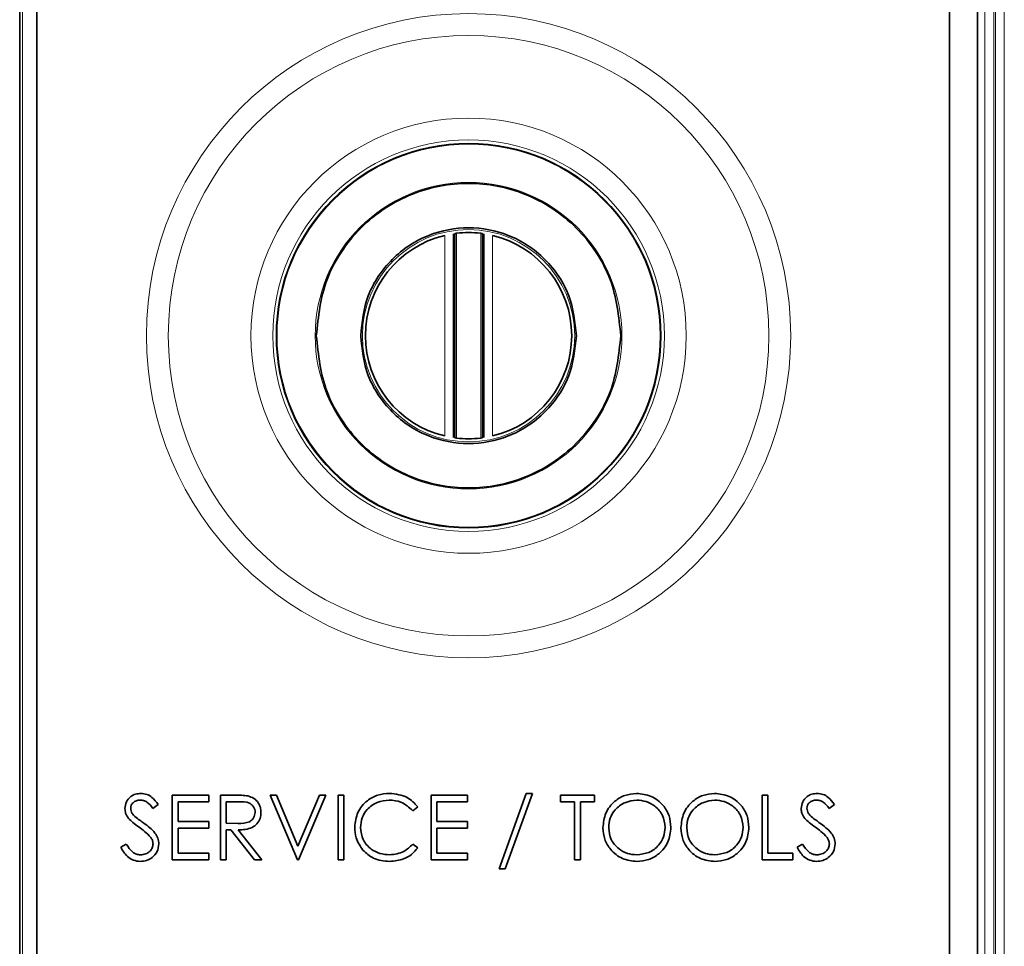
# Model space of a CAD drawing. Header units: millimetres. Extents: x 0 to 1118, y 0 to 864.
# Tile 11 of 85: x 209 to 228, y 182 to 199. Entities that reach past the tile are written whole.
import ezdxf

# ---------------------------------------------------------------- set-up
doc = ezdxf.new("R2010")
doc.units = ezdxf.units.MM

msp = doc.modelspace()

# ---------------------------------------------------------------- linework, layer by layer
at = {"color": 7, "linetype": 'Continuous', "lineweight": 18}
for p, q in [((209.12, 240.11), (209.12, 146.722)), ((227.479, 160.076), (227.479, 226.743)), ((227.645, 226.743), (227.645, 160.076)), ((227.681, 160.076), (227.681, 226.743)), ((227.848, 226.699), (227.848, 160.12)), ((217.396, 195.37), (217.396, 191.463)), ((217.858, 191.463), (217.858, 195.37)), ((217.172, 195.33), (217.172, 191.503)), ((218.082, 191.503), (218.082, 195.33))]:
    msp.add_line(p, q, dxfattribs=at)
at = {"color": 7, "linetype": 'Continuous', "lineweight": 35}
for p, q in [((209.064, 239.841), (209.064, 146.991)), ((209.39, 239.508), (209.39, 147.325)), ((226.804, 230.25), (226.804, 156.583)), ((227.337, 230.25), (227.337, 156.583)), ((217.338, 191.471), (217.338, 195.362)), ((217.363, 195.365), (217.363, 191.468)), ((217.891, 191.468), (217.891, 195.365)), ((217.916, 195.362), (217.916, 191.471)), ((211.973, 184.651), (212.67, 184.651)), ((211.973, 183.416), (211.973, 184.651)), ((212.67, 184.651), (212.67, 184.525)), ((212.892, 184.651), (213.139, 184.651)), ((212.892, 183.416), (212.892, 184.651)), ((213.841, 184.651), (213.96, 184.651)), ((214.364, 183.416), (213.841, 184.651)), ((213.96, 184.651), (214.372, 183.678)), ((214.372, 183.678), (214.783, 184.651)), ((214.902, 184.651), (214.38, 183.416)), ((214.783, 184.651), (214.902, 184.651)), ((215.139, 184.651), (215.25, 184.651)), ((215.139, 183.416), (215.139, 184.651)), ((215.25, 184.651), (215.25, 183.416)), ((216.912, 184.651), (217.609, 184.651)), ((216.912, 183.416), (216.912, 184.651)), ((217.609, 184.651), (217.609, 184.525)), ((218.21, 183.242), (218.727, 184.683)), ((218.844, 184.683), (218.327, 183.242)), ((218.727, 184.683), (218.844, 184.683)), ((219.382, 184.651), (220.031, 184.651)), ((219.382, 184.525), (219.382, 184.651)), ((220.031, 184.651), (220.031, 184.525)), ((223.228, 184.651), (223.339, 184.651)), ((223.228, 183.416), (223.228, 184.651)), ((223.339, 184.651), (223.339, 183.543)), ((211.704, 184.474), (211.604, 184.398)), ((212.084, 184.525), (212.084, 184.145)), ((212.67, 184.525), (212.084, 184.525)), ((213.002, 184.525), (213.002, 184.113)), ((213.234, 184.525), (213.002, 184.525)), ((217.023, 184.525), (217.023, 184.145)), ((217.609, 184.525), (217.023, 184.525)), ((219.651, 184.525), (219.382, 184.525)), ((219.651, 183.416), (219.651, 184.525)), ((219.762, 184.525), (219.762, 183.416)), ((220.031, 184.525), (219.762, 184.525)), ((224.606, 184.474), (224.505, 184.398)), ((216.659, 184.425), (216.562, 184.35)), ((212.084, 184.145), (212.67, 184.145)), ((212.67, 184.145), (212.67, 184.018)), ((213.002, 184.113), (213.228, 184.111)), ((217.023, 184.145), (217.609, 184.145)), ((217.609, 184.145), (217.609, 184.018)), ((212.084, 184.018), (212.084, 183.543)), ((212.67, 184.018), (212.084, 184.018)), ((213.002, 183.986), (213.002, 183.416)), ((213.092, 183.986), (213.002, 183.986)), ((213.546, 183.416), (213.092, 183.986)), ((213.229, 183.986), (213.683, 183.416)), ((217.023, 184.018), (217.023, 183.543)), ((217.609, 184.018), (217.023, 184.018)), ((210.992, 183.655), (211.096, 183.717)), ((216.562, 183.717), (216.659, 183.644)), ((223.893, 183.655), (223.998, 183.717)), ((212.084, 183.543), (212.67, 183.543)), ((212.67, 183.543), (212.67, 183.416)), ((217.023, 183.543), (217.609, 183.543)), ((217.609, 183.543), (217.609, 183.416)), ((223.339, 183.543), (223.814, 183.543)), ((223.814, 183.543), (223.814, 183.416)), ((212.67, 183.416), (211.973, 183.416)), ((213.002, 183.416), (212.892, 183.416)), ((213.683, 183.416), (213.546, 183.416)), ((214.38, 183.416), (214.364, 183.416)), ((215.25, 183.416), (215.139, 183.416)), ((217.609, 183.416), (216.912, 183.416)), ((219.762, 183.416), (219.651, 183.416)), ((223.814, 183.416), (223.228, 183.416)), ((218.327, 183.242), (218.21, 183.242))]:
    msp.add_line(p, q, dxfattribs=at)
at = {"color": 7, "linetype": 'Continuous', "lineweight": 18}
for radius in [6.145, 5.728, 4.152, 3.735, 3.654, 2.926, 2.025]:
    msp.add_circle((217.627, 193.416), radius, dxfattribs=at)
at = {"color": 7, "linetype": 'Continuous', "lineweight": 35}
msp.add_circle((217.627, 193.416), 3.667, dxfattribs=at)
for start, end in [(83.2551, 96.7449), (103.3904, 256.6096), (283.3904, 76.6096), (263.2551, 276.7449)]:
    msp.add_arc((217.627, 193.416), 1.967, start, end, dxfattribs=at)
for points, knots in [([(214.722, 193.416), (214.761, 193.782), (214.821, 194.344), (215.183, 195.021), (215.558, 195.485), (216.023, 195.863), (216.699, 196.213), (217.627, 196.392), (218.555, 196.213), (219.231, 195.863), (219.696, 195.485), (220.071, 195.021), (220.434, 194.344), (220.493, 193.782), (220.532, 193.416)], [0, 0, 0, 0, 0.119728, 0.18418, 0.25, 0.31582, 0.380272, 0.5, 0.619728, 0.68418, 0.75, 0.81582, 0.880272, 1, 1, 1, 1]), ([(219.685, 193.416), (219.658, 193.675), (219.615, 194.074), (219.359, 194.553), (219.093, 194.882), (218.763, 195.15), (218.284, 195.398), (217.627, 195.524), (216.97, 195.398), (216.491, 195.15), (216.161, 194.882), (215.895, 194.553), (215.639, 194.074), (215.596, 193.675), (215.569, 193.416)], [0, 0, 0, 0, 0.119728, 0.18418, 0.25, 0.31582, 0.380272, 0.5, 0.619728, 0.68418, 0.75, 0.81582, 0.880272, 1, 1, 1, 1]), ([(217.363, 195.365), (217.363, 195.365), (217.364, 195.365), (217.37, 195.366), (217.378, 195.367), (217.388, 195.369), (217.394, 195.369), (217.396, 195.37)], [0, 0, 0, 0, 0.2148798, 0.4297249, 0.6455434, 0.8631693, 1, 1, 1, 1]), ([(217.858, 195.37), (217.862, 195.369), (217.869, 195.368), (217.879, 195.367), (217.887, 195.366), (217.891, 195.365), (217.891, 195.365), (217.891, 195.365)], [0, 0, 0, 0, 0.219155, 0.438326, 0.656972, 0.874006, 1, 1, 1, 1]), ([(220.532, 193.416), (220.493, 193.051), (220.434, 192.489), (220.071, 191.812), (219.696, 191.348), (219.231, 190.97), (218.555, 190.619), (217.627, 190.441), (216.699, 190.619), (216.023, 190.97), (215.558, 191.348), (215.183, 191.812), (214.821, 192.489), (214.761, 193.051), (214.722, 193.416)], [0, 0, 0, 0, 0.119728, 0.18418, 0.25, 0.31582, 0.380272, 0.5, 0.619728, 0.68418, 0.75, 0.81582, 0.880272, 1, 1, 1, 1]), ([(215.569, 193.416), (215.596, 193.158), (215.639, 192.759), (215.895, 192.28), (216.161, 191.951), (216.491, 191.683), (216.97, 191.435), (217.627, 191.309), (218.284, 191.435), (218.763, 191.683), (219.093, 191.951), (219.359, 192.28), (219.615, 192.759), (219.658, 193.158), (219.685, 193.416)], [0, 0, 0, 0, 0.119728, 0.18418, 0.25, 0.31582, 0.380272, 0.5, 0.619728, 0.68418, 0.75, 0.81582, 0.880272, 1, 1, 1, 1]), ([(217.396, 191.463), (217.392, 191.464), (217.385, 191.465), (217.375, 191.466), (217.367, 191.467), (217.363, 191.468), (217.363, 191.468), (217.363, 191.468)], [0, 0, 0, 0, 0.219155, 0.438326, 0.656972, 0.874006, 1, 1, 1, 1]), ([(217.891, 191.468), (217.891, 191.468), (217.89, 191.467), (217.884, 191.467), (217.876, 191.466), (217.866, 191.464), (217.86, 191.464), (217.858, 191.463)], [0, 0, 0, 0, 0.2148798, 0.4297249, 0.6455434, 0.8631693, 1, 1, 1, 1]), ([(211.071, 184.395), (211.077, 184.438), (211.087, 184.526), (211.171, 184.622), (211.272, 184.674), (211.341, 184.68), (211.375, 184.683)], [0, 0, 0, 0, 0.2794749, 0.5588027, 0.7793576, 1, 1, 1, 1]), ([(211.375, 184.683), (211.413, 184.679), (211.49, 184.672), (211.609, 184.599), (211.668, 184.521), (211.704, 184.474)], [0, 0, 0, 0, 0.279803, 0.55949, 1, 1, 1, 1]), ([(213.139, 184.651), (213.191, 184.651), (213.285, 184.652), (213.378, 184.64), (213.418, 184.634)], [0, 0, 0, 0, 0.56024, 1, 1, 1, 1]), ([(215.456, 184.041), (215.467, 184.138), (215.49, 184.331), (215.673, 184.543), (215.892, 184.666), (216.044, 184.677), (216.12, 184.683)], [0, 0, 0, 0, 0.279505, 0.559095, 0.779381, 1, 1, 1, 1]), ([(216.12, 184.683), (216.239, 184.67), (216.451, 184.647), (216.595, 184.493), (216.659, 184.425)], [0, 0, 0, 0, 0.559511, 1, 1, 1, 1]), ([(220.189, 184.028), (220.201, 184.124), (220.223, 184.314), (220.393, 184.531), (220.606, 184.66), (220.755, 184.675), (220.83, 184.683)], [0, 0, 0, 0, 0.2797387, 0.5593295, 0.779683, 1, 1, 1, 1]), ([(220.83, 184.683), (220.927, 184.673), (221.12, 184.652), (221.337, 184.478), (221.468, 184.262), (221.481, 184.11), (221.487, 184.034)], [0, 0, 0, 0, 0.279729, 0.559332, 0.779581, 1, 1, 1, 1]), ([(221.677, 184.028), (221.689, 184.124), (221.711, 184.314), (221.881, 184.531), (222.094, 184.66), (222.243, 184.675), (222.318, 184.683)], [0, 0, 0, 0, 0.2797387, 0.5593295, 0.779683, 1, 1, 1, 1]), ([(222.318, 184.683), (222.415, 184.673), (222.608, 184.652), (222.825, 184.478), (222.956, 184.262), (222.969, 184.11), (222.975, 184.034)], [0, 0, 0, 0, 0.279729, 0.559332, 0.779581, 1, 1, 1, 1]), ([(223.972, 184.395), (223.978, 184.438), (223.989, 184.526), (224.073, 184.622), (224.174, 184.674), (224.242, 184.68), (224.277, 184.683)], [0, 0, 0, 0, 0.279475, 0.558803, 0.779358, 1, 1, 1, 1]), ([(224.277, 184.683), (224.315, 184.679), (224.391, 184.672), (224.51, 184.599), (224.569, 184.521), (224.606, 184.474)], [0, 0, 0, 0, 0.279803, 0.55949, 1, 1, 1, 1]), ([(211.363, 184.556), (211.338, 184.554), (211.288, 184.55), (211.227, 184.512), (211.188, 184.459), (211.184, 184.42), (211.182, 184.4)], [0, 0, 0, 0, 0.280299, 0.559832, 0.7799, 1, 1, 1, 1]), ([(211.604, 184.398), (211.569, 184.443), (211.521, 184.505), (211.429, 184.551), (211.385, 184.554), (211.363, 184.556)], [0, 0, 0, 0, 0.559847, 0.779867, 1, 1, 1, 1]), ([(213.556, 184.321), (213.555, 184.339), (213.552, 184.375), (213.528, 184.425), (213.493, 184.467), (213.402, 184.527), (213.308, 184.526), (213.234, 184.525)], [0, 0, 0, 0, 0.125309, 0.250633, 0.375962, 0.501337, 1, 1, 1, 1]), ([(213.418, 184.634), (213.457, 184.622), (213.535, 184.596), (213.616, 184.513), (213.661, 184.417), (213.665, 184.353), (213.667, 184.321)], [0, 0, 0, 0, 0.279853, 0.559492, 0.7796, 1, 1, 1, 1]), ([(216.113, 184.556), (216.035, 184.547), (215.877, 184.529), (215.693, 184.395), (215.584, 184.219), (215.572, 184.095), (215.567, 184.033)], [0, 0, 0, 0, 0.279864, 0.559496, 0.779666, 1, 1, 1, 1]), ([(216.562, 184.35), (216.491, 184.417), (216.363, 184.536), (216.19, 184.55), (216.113, 184.556)], [0, 0, 0, 0, 0.5583875, 1, 1, 1, 1]), ([(220.836, 184.556), (220.758, 184.546), (220.602, 184.526), (220.423, 184.388), (220.317, 184.213), (220.306, 184.09), (220.3, 184.029)], [0, 0, 0, 0, 0.279635, 0.559347, 0.77963, 1, 1, 1, 1]), ([(221.376, 184.035), (221.367, 184.113), (221.348, 184.27), (221.198, 184.44), (221.02, 184.538), (220.897, 184.55), (220.836, 184.556)], [0, 0, 0, 0, 0.2794636, 0.5588542, 0.7794754, 1, 1, 1, 1]), ([(222.324, 184.556), (222.246, 184.546), (222.09, 184.526), (221.911, 184.388), (221.805, 184.213), (221.794, 184.09), (221.788, 184.029)], [0, 0, 0, 0, 0.279635, 0.559347, 0.77963, 1, 1, 1, 1]), ([(222.864, 184.035), (222.855, 184.113), (222.836, 184.27), (222.686, 184.44), (222.508, 184.538), (222.385, 184.55), (222.324, 184.556)], [0, 0, 0, 0, 0.279464, 0.558854, 0.779475, 1, 1, 1, 1]), ([(224.264, 184.556), (224.239, 184.554), (224.189, 184.55), (224.129, 184.512), (224.089, 184.459), (224.085, 184.42), (224.083, 184.4)], [0, 0, 0, 0, 0.280299, 0.559832, 0.7799, 1, 1, 1, 1]), ([(224.505, 184.398), (224.471, 184.443), (224.422, 184.505), (224.331, 184.551), (224.286, 184.554), (224.264, 184.556)], [0, 0, 0, 0, 0.559847, 0.779867, 1, 1, 1, 1]), ([(211.14, 184.207), (211.118, 184.239), (211.079, 184.296), (211.074, 184.364), (211.071, 184.395)], [0, 0, 0, 0, 0.559822, 1, 1, 1, 1]), ([(211.182, 184.4), (211.183, 184.383), (211.187, 184.348), (211.213, 184.291), (211.244, 184.26), (211.263, 184.24)], [0, 0, 0, 0, 0.279819, 0.559807, 1, 1, 1, 1]), ([(213.228, 184.111), (213.304, 184.111), (213.4, 184.111), (213.493, 184.172), (213.542, 184.229), (213.551, 184.284), (213.556, 184.321)], [0, 0, 0, 0, 0.499878, 0.625551, 0.751198, 1, 1, 1, 1]), ([(213.667, 184.321), (213.664, 184.282), (213.658, 184.204), (213.596, 184.1), (213.457, 183.996), (213.323, 183.99), (213.229, 183.986)], [0, 0, 0, 0, 0.187115, 0.373967, 0.560898, 1, 1, 1, 1]), ([(224.041, 184.207), (224.02, 184.239), (223.981, 184.296), (223.975, 184.364), (223.972, 184.395)], [0, 0, 0, 0, 0.559822, 1, 1, 1, 1]), ([(224.083, 184.4), (224.085, 184.383), (224.088, 184.348), (224.114, 184.291), (224.146, 184.26), (224.165, 184.24)], [0, 0, 0, 0, 0.279819, 0.559807, 1, 1, 1, 1]), ([(211.343, 184.039), (211.302, 184.067), (211.23, 184.118), (211.168, 184.18), (211.14, 184.207)], [0, 0, 0, 0, 0.560415, 1, 1, 1, 1]), ([(211.263, 184.24), (211.294, 184.217), (211.348, 184.174), (211.405, 184.135), (211.429, 184.117)], [0, 0, 0, 0, 0.559906, 1, 1, 1, 1]), ([(211.429, 184.117), (211.507, 184.06), (211.615, 183.98), (211.706, 183.832), (211.716, 183.756), (211.72, 183.719)], [0, 0, 0, 0, 0.560137, 0.780269, 1, 1, 1, 1]), ([(224.244, 184.039), (224.203, 184.067), (224.132, 184.118), (224.069, 184.18), (224.041, 184.207)], [0, 0, 0, 0, 0.560415, 1, 1, 1, 1]), ([(224.165, 184.24), (224.195, 184.217), (224.249, 184.174), (224.306, 184.135), (224.331, 184.117)], [0, 0, 0, 0, 0.559906, 1, 1, 1, 1]), ([(224.331, 184.117), (224.408, 184.06), (224.516, 183.98), (224.608, 183.832), (224.617, 183.756), (224.621, 183.719)], [0, 0, 0, 0, 0.560137, 0.780269, 1, 1, 1, 1]), ([(211.565, 183.842), (211.527, 183.883), (211.459, 183.955), (211.378, 184.013), (211.343, 184.039)], [0, 0, 0, 0, 0.55951, 1, 1, 1, 1]), ([(215.613, 183.601), (215.561, 183.675), (215.47, 183.809), (215.46, 183.97), (215.456, 184.041)], [0, 0, 0, 0, 0.5590202, 1, 1, 1, 1]), ([(215.567, 184.033), (215.576, 183.953), (215.595, 183.793), (215.75, 183.621), (215.933, 183.525), (216.058, 183.516), (216.121, 183.511)], [0, 0, 0, 0, 0.279431, 0.558928, 0.779287, 1, 1, 1, 1]), ([(220.84, 183.385), (220.744, 183.395), (220.553, 183.416), (220.341, 183.591), (220.209, 183.803), (220.196, 183.953), (220.189, 184.028)], [0, 0, 0, 0, 0.27967, 0.559373, 0.779634, 1, 1, 1, 1]), ([(220.3, 184.029), (220.309, 183.951), (220.328, 183.795), (220.478, 183.628), (220.652, 183.526), (220.775, 183.516), (220.836, 183.511)], [0, 0, 0, 0, 0.279406, 0.559071, 0.779459, 1, 1, 1, 1]), ([(220.836, 183.511), (220.914, 183.52), (221.071, 183.539), (221.252, 183.674), (221.359, 183.849), (221.371, 183.973), (221.376, 184.035)], [0, 0, 0, 0, 0.279816, 0.559351, 0.779634, 1, 1, 1, 1]), ([(221.487, 184.034), (221.476, 183.939), (221.455, 183.747), (221.279, 183.534), (221.066, 183.404), (220.915, 183.391), (220.84, 183.385)], [0, 0, 0, 0, 0.279626, 0.559346, 0.779582, 1, 1, 1, 1]), ([(222.328, 183.385), (222.232, 183.395), (222.041, 183.416), (221.829, 183.591), (221.697, 183.803), (221.684, 183.953), (221.677, 184.028)], [0, 0, 0, 0, 0.27967, 0.559373, 0.779634, 1, 1, 1, 1]), ([(221.788, 184.029), (221.797, 183.951), (221.816, 183.795), (221.966, 183.628), (222.14, 183.526), (222.263, 183.516), (222.324, 183.511)], [0, 0, 0, 0, 0.279406, 0.559071, 0.779459, 1, 1, 1, 1]), ([(222.324, 183.511), (222.402, 183.52), (222.559, 183.539), (222.74, 183.674), (222.847, 183.849), (222.859, 183.973), (222.864, 184.035)], [0, 0, 0, 0, 0.279816, 0.559351, 0.779634, 1, 1, 1, 1]), ([(222.975, 184.034), (222.964, 183.939), (222.943, 183.747), (222.767, 183.534), (222.554, 183.404), (222.403, 183.391), (222.328, 183.385)], [0, 0, 0, 0, 0.2796262, 0.5593459, 0.7795817, 1, 1, 1, 1]), ([(224.466, 183.842), (224.428, 183.883), (224.36, 183.955), (224.279, 184.013), (224.244, 184.039)], [0, 0, 0, 0, 0.55951, 1, 1, 1, 1]), ([(211.096, 183.717), (211.133, 183.661), (211.184, 183.582), (211.289, 183.52), (211.341, 183.514), (211.367, 183.511)], [0, 0, 0, 0, 0.559321, 0.779782, 1, 1, 1, 1]), ([(211.367, 183.511), (211.401, 183.515), (211.467, 183.522), (211.548, 183.571), (211.6, 183.642), (211.606, 183.695), (211.609, 183.721)], [0, 0, 0, 0, 0.280165, 0.560018, 0.780089, 1, 1, 1, 1]), ([(211.72, 183.719), (211.713, 183.668), (211.699, 183.567), (211.601, 183.46), (211.487, 183.394), (211.407, 183.388), (211.367, 183.385)], [0, 0, 0, 0, 0.279159, 0.559072, 0.779432, 1, 1, 1, 1]), ([(211.609, 183.721), (211.606, 183.745), (211.601, 183.789), (211.576, 183.826), (211.565, 183.842)], [0, 0, 0, 0, 0.559024, 1, 1, 1, 1]), ([(216.121, 183.511), (216.217, 183.523), (216.387, 183.544), (216.509, 183.664), (216.562, 183.717)], [0, 0, 0, 0, 0.5587722, 1, 1, 1, 1]), ([(223.998, 183.717), (224.034, 183.661), (224.086, 183.582), (224.19, 183.52), (224.243, 183.514), (224.269, 183.511)], [0, 0, 0, 0, 0.559321, 0.779782, 1, 1, 1, 1]), ([(224.269, 183.511), (224.302, 183.515), (224.368, 183.522), (224.449, 183.571), (224.501, 183.642), (224.507, 183.695), (224.511, 183.721)], [0, 0, 0, 0, 0.280165, 0.560018, 0.780089, 1, 1, 1, 1]), ([(224.621, 183.719), (224.615, 183.668), (224.601, 183.567), (224.502, 183.46), (224.388, 183.394), (224.309, 183.388), (224.269, 183.385)], [0, 0, 0, 0, 0.2791586, 0.5590722, 0.7794319, 1, 1, 1, 1]), ([(224.511, 183.721), (224.508, 183.745), (224.502, 183.789), (224.477, 183.826), (224.466, 183.842)], [0, 0, 0, 0, 0.559024, 1, 1, 1, 1]), ([(211.367, 183.385), (211.322, 183.389), (211.23, 183.399), (211.09, 183.492), (211.029, 183.593), (210.992, 183.655)], [0, 0, 0, 0, 0.27988, 0.559703, 1, 1, 1, 1]), ([(216.122, 183.385), (216.013, 183.394), (215.818, 183.411), (215.675, 183.543), (215.613, 183.601)], [0, 0, 0, 0, 0.5598036, 1, 1, 1, 1]), ([(216.659, 183.644), (216.621, 183.6), (216.545, 183.513), (216.362, 183.408), (216.213, 183.394), (216.122, 183.385)], [0, 0, 0, 0, 0.2803918, 0.5607979, 1, 1, 1, 1]), ([(224.269, 183.385), (224.223, 183.389), (224.132, 183.399), (223.991, 183.492), (223.93, 183.593), (223.893, 183.655)], [0, 0, 0, 0, 0.27988, 0.559703, 1, 1, 1, 1])]:
    msp.add_open_spline(points, degree=3, knots=knots, dxfattribs=at)

doc.saveas('drawing.dxf')
